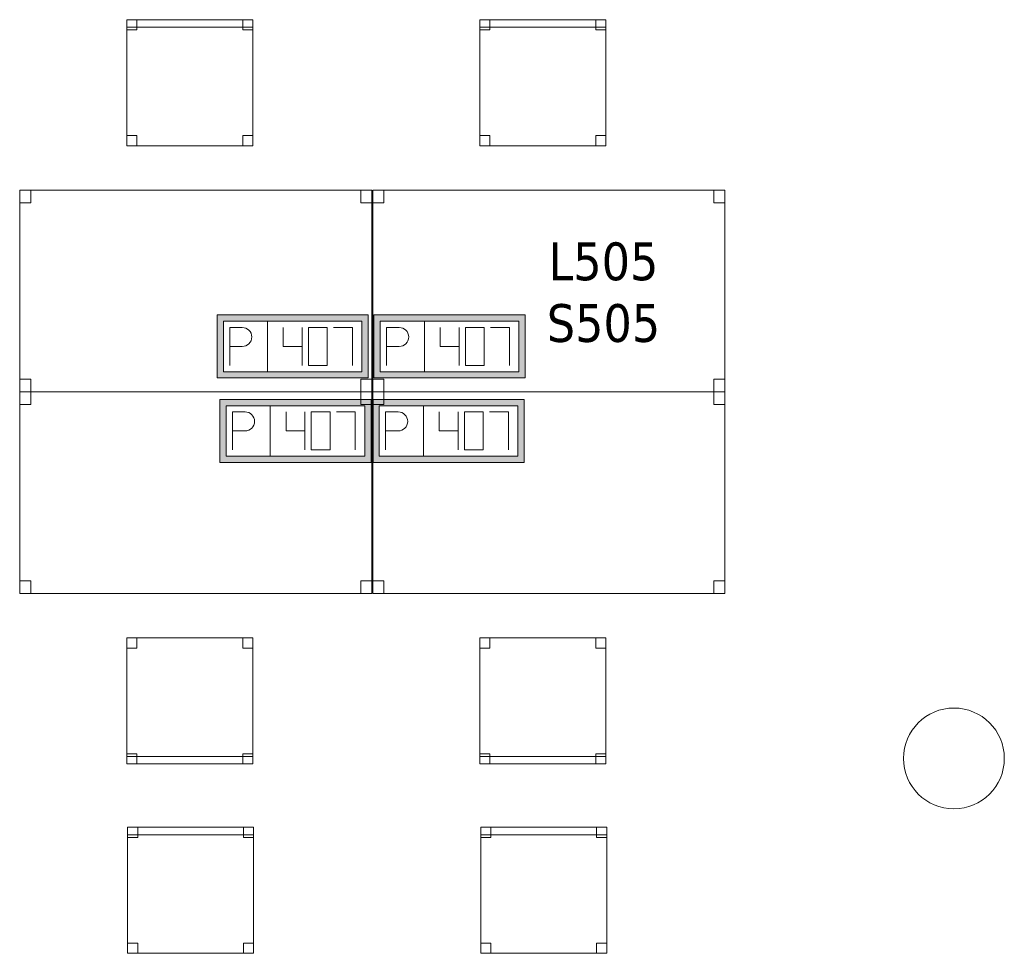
# Model space of a CAD drawing. Header units: metres. Extents: x 397.7 to 427.5, y 12.7 to 28.4.
# Tile 116 of 122: x 417.3 to 421.2, y 17 to 20.7. Entities that reach past the tile are written whole.
import ezdxf

# ---------------------------------------------------------------- set-up
doc = ezdxf.new("R2010")
doc.units = ezdxf.units.M
for name, color, linetype, lineweight in [('02_MOBILIARIO', 7, 'Continuous', 18), ('A-COLS-____-MCUT', 7, 'Continuous', 18), ('A-COLS-____-OTLN', 7, 'Continuous', 18), ('A-DETL-____-MBND', 7, 'Continuous', 18), ('E-ELEC-FIXT-IDEN', 7, 'Continuous', 30)]:
    doc.layers.add(name, color=color, linetype=linetype, lineweight=lineweight)
doc.styles.add('Tahoma_3', font='tahoma.ttf', dxfattribs={"height": 0.15})

# ---------------------------------------------------------------- blocks, each defined once
blk = doc.blocks.new('Family - Taula 140X80_P5-151239-08_ELEC_P5')
at = {"layer": 'A-DETL-____-MBND', "color": 253, "true_color": 0xaaaaaa}
for p, q in [((0, 0.8001), (0.0437, 0.8001)), ((0, 0.7501), (0, 0.8001)), ((0.0437, 0.8001), (0, 0.8001)), ((0, 0.8001), (0, 0.7501)), ((0, 0.8001), (1.3973, 0.8001)), ((0, 0), (0, 0.8001)), ((1.3973, 0.8001), (0, 0.8001)), ((0, 0.8001), (0, 0)), ((0.0437, 0.8001), (0.0437, 0.7501)), ((0.0437, 0.7501), (0.0437, 0.8001)), ((1.3536, 0.8001), (1.3973, 0.8001)), ((1.3536, 0.7501), (1.3536, 0.8001)), ((1.3973, 0.8001), (1.3536, 0.8001)), ((1.3536, 0.8001), (1.3536, 0.7501)), ((1.3973, 0.8001), (1.3973, 0.7501)), ((1.3973, 0.7501), (1.3973, 0.8001)), ((1.3973, 0.8001), (1.3973, 0)), ((1.3973, 0), (1.3973, 0.8001)), ((0.0437, 0.7501), (0, 0.7501)), ((0, 0.7501), (0.0437, 0.7501)), ((1.3973, 0.7501), (1.3536, 0.7501)), ((1.3536, 0.7501), (1.3973, 0.7501)), ((0, 0.05), (0.0437, 0.05)), ((0, 0), (0, 0.05)), ((0.0437, 0.05), (0, 0.05)), ((0, 0.05), (0, 0)), ((0.0437, 0.05), (0.0437, 0)), ((0.0437, 0), (0.0437, 0.05)), ((1.3536, 0.05), (1.3973, 0.05)), ((1.3536, 0), (1.3536, 0.05)), ((1.3973, 0.05), (1.3536, 0.05)), ((1.3536, 0.05), (1.3536, 0)), ((1.3973, 0.05), (1.3973, 0)), ((1.3973, 0), (1.3973, 0.05)), ((0, 0), (1.3973, 0)), ((0.0437, 0), (0, 0)), ((0, 0), (0.0437, 0)), ((1.3973, 0), (1.3536, 0)), ((1.3536, 0), (1.3973, 0)), ((1.3973, 0), (0, 0))]:
    blk.add_line(p, q, dxfattribs=at)
blk = doc.blocks.new('Family - Cadira d_Oficina_P5-151253-08_ELEC_P5')
at = {"layer": 'A-DETL-____-MBND', "color": 253, "true_color": 0xaaaaaa}
for p, q in [((0, 0.47), (0, 0.5)), ((0, 0.5), (0.5, 0.5)), ((0, 0.5), (0, 0.47)), ((0.5, 0.5), (0, 0.5)), ((0, 0), (0, 0.5)), ((0, 0.5), (0.5, 0.5)), ((0.5, 0.5), (0, 0.5)), ((0, 0.5), (0, 0)), ((0, 0.46), (0, 0.5)), ((0, 0.5), (0.04, 0.5)), ((0, 0.5), (0, 0.46)), ((0.04, 0.5), (0, 0.5)), ((0.5, 0.47), (0, 0.47)), ((0, 0.47), (0.5, 0.47)), ((0.04, 0.5), (0.04, 0.46)), ((0.04, 0.46), (0.04, 0.5)), ((0.46, 0.46), (0.46, 0.5)), ((0.46, 0.5), (0.5, 0.5)), ((0.46, 0.5), (0.46, 0.46)), ((0.5, 0.5), (0.46, 0.5)), ((0.5, 0.5), (0.5, 0.47)), ((0.5, 0.47), (0.5, 0.5)), ((0.5, 0.5), (0.5, 0)), ((0.5, 0), (0.5, 0.5)), ((0.5, 0.5), (0.5, 0.46)), ((0.5, 0.46), (0.5, 0.5)), ((0.04, 0.46), (0, 0.46)), ((0, 0.46), (0.04, 0.46)), ((0.5, 0.46), (0.46, 0.46)), ((0.46, 0.46), (0.5, 0.46)), ((0, 0), (0, 0.04)), ((0, 0.04), (0.04, 0.04)), ((0, 0.04), (0, 0)), ((0.04, 0.04), (0, 0.04)), ((0.04, 0.04), (0.04, 0)), ((0.04, 0), (0.04, 0.04)), ((0.46, 0), (0.46, 0.04)), ((0.46, 0.04), (0.5, 0.04)), ((0.46, 0.04), (0.46, 0)), ((0.5, 0.04), (0.46, 0.04)), ((0.5, 0.04), (0.5, 0)), ((0.5, 0), (0.5, 0.04)), ((0.5, 0), (0, 0)), ((0.04, 0), (0, 0)), ((0, 0), (0.04, 0)), ((0.5, 0), (0.46, 0)), ((0.46, 0), (0.5, 0)), ((0, 0), (0.5, 0))]:
    blk.add_line(p, q, dxfattribs=at)
blk = doc.blocks.new('Family - Cadira d_Oficina_P5-151331-08_ELEC_P5')
at = {"layer": 'A-DETL-____-MBND', "color": 253, "true_color": 0xaaaaaa}
for p, q in [((0, 0.46), (0, 0.5)), ((0, 0.5), (0.04, 0.5)), ((0, 0.5), (0, 0.46)), ((0.04, 0.5), (0, 0.5)), ((0, 0.47), (0, 0.5)), ((0, 0.5), (0.5, 0.5)), ((0, 0.5), (0, 0.47)), ((0.5, 0.5), (0, 0.5)), ((0, 0), (0, 0.5)), ((0, 0.5), (0.5, 0.5)), ((0.5, 0.5), (0, 0.5)), ((0, 0.5), (0, 0)), ((0.5, 0.47), (0, 0.47)), ((0, 0.47), (0.5, 0.47)), ((0.04, 0.5), (0.04, 0.46)), ((0.04, 0.46), (0.04, 0.5)), ((0.46, 0.46), (0.46, 0.5)), ((0.46, 0.5), (0.5, 0.5)), ((0.46, 0.5), (0.46, 0.46)), ((0.5, 0.5), (0.46, 0.5)), ((0.5, 0.5), (0.5, 0.47)), ((0.5, 0.47), (0.5, 0.5)), ((0.5, 0.5), (0.5, 0)), ((0.5, 0), (0.5, 0.5)), ((0.5, 0.5), (0.5, 0.46)), ((0.5, 0.46), (0.5, 0.5)), ((0.04, 0.46), (0, 0.46)), ((0, 0.46), (0.04, 0.46)), ((0.5, 0.46), (0.46, 0.46)), ((0.46, 0.46), (0.5, 0.46)), ((0, 0), (0, 0.04)), ((0, 0.04), (0.04, 0.04)), ((0, 0.04), (0, 0)), ((0.04, 0.04), (0, 0.04)), ((0.04, 0.04), (0.04, 0)), ((0.04, 0), (0.04, 0.04)), ((0.46, 0), (0.46, 0.04)), ((0.46, 0.04), (0.5, 0.04)), ((0.46, 0.04), (0.46, 0)), ((0.5, 0.04), (0.46, 0.04)), ((0.5, 0.04), (0.5, 0)), ((0.5, 0), (0.5, 0.04)), ((0.04, 0), (0, 0)), ((0, 0), (0.04, 0)), ((0.5, 0), (0, 0)), ((0.5, 0), (0.46, 0)), ((0.46, 0), (0.5, 0)), ((0, 0), (0.5, 0))]:
    blk.add_line(p, q, dxfattribs=at)
blk = doc.blocks.new('Family - Taula 140X80_P5-151336-08_ELEC_P5')
at = {"layer": 'A-DETL-____-MBND', "color": 253, "true_color": 0xaaaaaa}
for p, q in [((0, 0), (0, 0.8001)), ((0, 0.8001), (1.3973, 0.8001)), ((1.3973, 0.8001), (0, 0.8001)), ((0, 0.8001), (0, 0)), ((0, 0.7501), (0, 0.8001)), ((0, 0.8001), (0.0437, 0.8001)), ((0.0437, 0.8001), (0, 0.8001)), ((0, 0.8001), (0, 0.7501)), ((0.0437, 0.8001), (0.0437, 0.7501)), ((0.0437, 0.7501), (0.0437, 0.8001)), ((1.3536, 0.7501), (1.3536, 0.8001)), ((1.3536, 0.8001), (1.3973, 0.8001)), ((1.3973, 0.8001), (1.3536, 0.8001)), ((1.3536, 0.8001), (1.3536, 0.7501)), ((1.3973, 0.8001), (1.3973, 0)), ((1.3973, 0), (1.3973, 0.8001)), ((1.3973, 0.8001), (1.3973, 0.7501)), ((1.3973, 0.7501), (1.3973, 0.8001)), ((0.0437, 0.7501), (0, 0.7501)), ((0, 0.7501), (0.0437, 0.7501)), ((1.3973, 0.7501), (1.3536, 0.7501)), ((1.3536, 0.7501), (1.3973, 0.7501)), ((0, 0), (0, 0.05)), ((0, 0.05), (0.0437, 0.05)), ((0.0437, 0.05), (0, 0.05)), ((0, 0.05), (0, 0)), ((0.0437, 0.05), (0.0437, 0)), ((0.0437, 0), (0.0437, 0.05)), ((1.3536, 0), (1.3536, 0.05)), ((1.3536, 0.05), (1.3973, 0.05)), ((1.3973, 0.05), (1.3536, 0.05)), ((1.3536, 0.05), (1.3536, 0)), ((1.3973, 0.05), (1.3973, 0)), ((1.3973, 0), (1.3973, 0.05)), ((1.3973, 0), (0, 0)), ((0, 0), (1.3973, 0)), ((0.0437, 0), (0, 0)), ((0, 0), (0.0437, 0)), ((1.3973, 0), (1.3536, 0)), ((1.3536, 0), (1.3973, 0))]:
    blk.add_line(p, q, dxfattribs=at)
blk = doc.blocks.new('Family - Cadira d_Oficina_P5-151422-08_ELEC_P5')
at = {"layer": 'A-DETL-____-MBND', "color": 253, "true_color": 0xaaaaaa}
for p, q in [((0, 0), (0, 0.5)), ((0, 0.5), (0.5, 0.5)), ((0.5, 0.5), (0, 0.5)), ((0, 0.5), (0, 0)), ((0, 0.46), (0, 0.5)), ((0, 0.5), (0.04, 0.5)), ((0, 0.5), (0, 0.46)), ((0.04, 0.5), (0, 0.5)), ((0, 0.47), (0, 0.5)), ((0, 0.5), (0.5, 0.5)), ((0, 0.5), (0, 0.47)), ((0.5, 0.5), (0, 0.5)), ((0.5, 0.47), (0, 0.47)), ((0, 0.47), (0.5, 0.47)), ((0.04, 0.5), (0.04, 0.46)), ((0.04, 0.46), (0.04, 0.5)), ((0.46, 0.46), (0.46, 0.5)), ((0.46, 0.5), (0.5, 0.5)), ((0.46, 0.5), (0.46, 0.46)), ((0.5, 0.5), (0.46, 0.5)), ((0.5, 0.5), (0.5, 0)), ((0.5, 0), (0.5, 0.5)), ((0.5, 0.5), (0.5, 0.46)), ((0.5, 0.46), (0.5, 0.5)), ((0.5, 0.5), (0.5, 0.47)), ((0.5, 0.47), (0.5, 0.5)), ((0.04, 0.46), (0, 0.46)), ((0, 0.46), (0.04, 0.46)), ((0.5, 0.46), (0.46, 0.46)), ((0.46, 0.46), (0.5, 0.46)), ((0, 0), (0, 0.04)), ((0, 0.04), (0.04, 0.04)), ((0, 0.04), (0, 0)), ((0.04, 0.04), (0, 0.04)), ((0.04, 0.04), (0.04, 0)), ((0.04, 0), (0.04, 0.04)), ((0.46, 0), (0.46, 0.04)), ((0.46, 0.04), (0.5, 0.04)), ((0.46, 0.04), (0.46, 0)), ((0.5, 0.04), (0.46, 0.04)), ((0.5, 0.04), (0.5, 0)), ((0.5, 0), (0.5, 0.04)), ((0.5, 0), (0, 0)), ((0.04, 0), (0, 0)), ((0, 0), (0.04, 0)), ((0.5, 0), (0.46, 0)), ((0.46, 0), (0.5, 0)), ((0, 0), (0.5, 0))]:
    blk.add_line(p, q, dxfattribs=at)
blk = doc.blocks.new('Family - Cadira d_Oficina_P5-151493-08_ELEC_P5')
at = {"layer": 'A-DETL-____-MBND', "color": 253, "true_color": 0xaaaaaa}
for p, q in [((0, 0.5), (0.04, 0.5)), ((0, 0.46), (0, 0.5)), ((0.04, 0.5), (0, 0.5)), ((0, 0.5), (0, 0.46)), ((0, 0), (0, 0.5)), ((0, 0.5), (0.5, 0.5)), ((0, 0.5), (0, 0)), ((0.5, 0.5), (0, 0.5)), ((0.04, 0.5), (0.04, 0.46)), ((0.04, 0.46), (0.04, 0.5)), ((0.46, 0.5), (0.5, 0.5)), ((0.46, 0.46), (0.46, 0.5)), ((0.5, 0.5), (0.46, 0.5)), ((0.46, 0.5), (0.46, 0.46)), ((0.5, 0.5), (0.5, 0)), ((0.5, 0), (0.5, 0.5)), ((0.5, 0.5), (0.5, 0.46)), ((0.5, 0.46), (0.5, 0.5)), ((0.04, 0.46), (0, 0.46)), ((0, 0.46), (0.04, 0.46)), ((0.5, 0.46), (0.46, 0.46)), ((0.46, 0.46), (0.5, 0.46)), ((0, 0.04), (0.04, 0.04)), ((0, 0), (0, 0.04)), ((0.04, 0.04), (0, 0.04)), ((0, 0.04), (0, 0)), ((0.04, 0.04), (0.04, 0)), ((0.04, 0), (0.04, 0.04)), ((0.46, 0.04), (0.5, 0.04)), ((0.46, 0), (0.46, 0.04)), ((0.5, 0.04), (0.46, 0.04)), ((0.46, 0.04), (0.46, 0)), ((0.5, 0.04), (0.5, 0)), ((0.5, 0), (0.5, 0.04)), ((0, 0.03), (0.5, 0.03)), ((0, 0), (0, 0.03)), ((0.5, 0.03), (0, 0.03)), ((0, 0.03), (0, 0)), ((0.04, 0), (0, 0)), ((0, 0), (0.04, 0)), ((0.5, 0), (0, 0)), ((0, 0), (0.5, 0)), ((0.5, 0), (0, 0)), ((0.5, 0.03), (0.5, 0)), ((0.5, 0), (0.5, 0.03)), ((0, 0), (0.5, 0)), ((0.5, 0), (0.46, 0)), ((0.46, 0), (0.5, 0))]:
    blk.add_line(p, q, dxfattribs=at)
blk = doc.blocks.new('Family - Pilar P5-151517-08_ELEC_P5')
at = {"layer": 'A-COLS-____-MCUT', "color": 253, "true_color": 0xaaaaaa}
for start, end in [(360, 180), (180, 360)]:
    blk.add_arc((0.2, 0.2), 0.2, start, end, dxfattribs=at)
at = {"layer": 'A-COLS-____-OTLN', "color": 253, "true_color": 0xaaaaaa}
for start, end in [(360, 180), (180, 360)]:
    blk.add_arc((0.2, 0.2), 0.2, start, end, dxfattribs=at)
blk = doc.blocks.new('Family - Taula 140X80_P5-151527-08_ELEC_P5')
at = {"layer": 'A-DETL-____-MBND', "color": 253, "true_color": 0xaaaaaa}
for p, q in [((0, 0.8001), (1.3973, 0.8001)), ((0, 0), (0, 0.8001)), ((1.3973, 0.8001), (0, 0.8001)), ((0, 0.8001), (0, 0)), ((0, 0.8001), (0.0437, 0.8001)), ((0, 0.7501), (0, 0.8001)), ((0.0437, 0.8001), (0, 0.8001)), ((0, 0.8001), (0, 0.7501)), ((0.0437, 0.8001), (0.0437, 0.7501)), ((0.0437, 0.7501), (0.0437, 0.8001)), ((1.3536, 0.8001), (1.3973, 0.8001)), ((1.3536, 0.7501), (1.3536, 0.8001)), ((1.3973, 0.8001), (1.3536, 0.8001)), ((1.3536, 0.8001), (1.3536, 0.7501)), ((1.3973, 0.8001), (1.3973, 0.7501)), ((1.3973, 0.7501), (1.3973, 0.8001)), ((1.3973, 0.8001), (1.3973, 0)), ((1.3973, 0), (1.3973, 0.8001)), ((0.0437, 0.7501), (0, 0.7501)), ((0, 0.7501), (0.0437, 0.7501)), ((1.3973, 0.7501), (1.3536, 0.7501)), ((1.3536, 0.7501), (1.3973, 0.7501)), ((0, 0.05), (0.0437, 0.05)), ((0, 0), (0, 0.05)), ((0.0437, 0.05), (0, 0.05)), ((0, 0.05), (0, 0)), ((0.0437, 0.05), (0.0437, 0)), ((0.0437, 0), (0.0437, 0.05)), ((1.3536, 0.05), (1.3973, 0.05)), ((1.3536, 0), (1.3536, 0.05)), ((1.3973, 0.05), (1.3536, 0.05)), ((1.3536, 0.05), (1.3536, 0)), ((1.3973, 0.05), (1.3973, 0)), ((1.3973, 0), (1.3973, 0.05)), ((0.0437, 0), (0, 0)), ((0, 0), (0.0437, 0)), ((0, 0), (1.3973, 0)), ((1.3973, 0), (1.3536, 0)), ((1.3536, 0), (1.3973, 0)), ((1.3973, 0), (0, 0))]:
    blk.add_line(p, q, dxfattribs=at)
blk = doc.blocks.new('Family - Cadira d_Oficina_P5-151664-08_ELEC_P5')
at = {"layer": 'A-DETL-____-MBND', "color": 253, "true_color": 0xaaaaaa}
for p, q in [((0, 0.46), (0, 0.5)), ((0, 0.5), (0.04, 0.5)), ((0, 0.5), (0, 0.46)), ((0.04, 0.5), (0, 0.5)), ((0, 0.47), (0, 0.5)), ((0, 0.5), (0.5, 0.5)), ((0, 0.5), (0, 0.47)), ((0.5, 0.5), (0, 0.5)), ((0, 0), (0, 0.5)), ((0, 0.5), (0.5, 0.5)), ((0.5, 0.5), (0, 0.5)), ((0, 0.5), (0, 0)), ((0.5, 0.47), (0, 0.47)), ((0, 0.47), (0.5, 0.47)), ((0.04, 0.5), (0.04, 0.46)), ((0.04, 0.46), (0.04, 0.5)), ((0.46, 0.46), (0.46, 0.5)), ((0.46, 0.5), (0.5, 0.5)), ((0.46, 0.5), (0.46, 0.46)), ((0.5, 0.5), (0.46, 0.5)), ((0.5, 0.5), (0.5, 0.47)), ((0.5, 0.47), (0.5, 0.5)), ((0.5, 0.5), (0.5, 0.46)), ((0.5, 0.46), (0.5, 0.5)), ((0.5, 0.5), (0.5, 0)), ((0.5, 0), (0.5, 0.5)), ((0.04, 0.46), (0, 0.46)), ((0, 0.46), (0.04, 0.46)), ((0.5, 0.46), (0.46, 0.46)), ((0.46, 0.46), (0.5, 0.46)), ((0, 0), (0, 0.04)), ((0, 0.04), (0.04, 0.04)), ((0, 0.04), (0, 0)), ((0.04, 0.04), (0, 0.04)), ((0.04, 0.04), (0.04, 0)), ((0.04, 0), (0.04, 0.04)), ((0.46, 0), (0.46, 0.04)), ((0.46, 0.04), (0.5, 0.04)), ((0.46, 0.04), (0.46, 0)), ((0.5, 0.04), (0.46, 0.04)), ((0.5, 0.04), (0.5, 0)), ((0.5, 0), (0.5, 0.04)), ((0.5, 0), (0, 0)), ((0.04, 0), (0, 0)), ((0, 0), (0.04, 0)), ((0.5, 0), (0.46, 0)), ((0.46, 0), (0.5, 0)), ((0, 0), (0.5, 0))]:
    blk.add_line(p, q, dxfattribs=at)
blk = doc.blocks.new('Family - Taula 140X80_P5-151694-08_ELEC_P5')
at = {"layer": 'A-DETL-____-MBND', "color": 253, "true_color": 0xaaaaaa}
for p, q in [((0, 0.7501), (0, 0.8001)), ((0, 0.8001), (0.0437, 0.8001)), ((0.0437, 0.8001), (0, 0.8001)), ((0, 0.8001), (0, 0.7501)), ((0, 0), (0, 0.8001)), ((0, 0.8001), (1.3973, 0.8001)), ((1.3973, 0.8001), (0, 0.8001)), ((0, 0.8001), (0, 0)), ((0.0437, 0.8001), (0.0437, 0.7501)), ((0.0437, 0.7501), (0.0437, 0.8001)), ((1.3536, 0.7501), (1.3536, 0.8001)), ((1.3536, 0.8001), (1.3973, 0.8001)), ((1.3973, 0.8001), (1.3536, 0.8001)), ((1.3536, 0.8001), (1.3536, 0.7501)), ((1.3973, 0.8001), (1.3973, 0.7501)), ((1.3973, 0.7501), (1.3973, 0.8001)), ((1.3973, 0.8001), (1.3973, 0)), ((1.3973, 0), (1.3973, 0.8001)), ((0.0437, 0.7501), (0, 0.7501)), ((0, 0.7501), (0.0437, 0.7501)), ((1.3973, 0.7501), (1.3536, 0.7501)), ((1.3536, 0.7501), (1.3973, 0.7501)), ((0, 0), (0, 0.05)), ((0, 0.05), (0.0437, 0.05)), ((0.0437, 0.05), (0, 0.05)), ((0, 0.05), (0, 0)), ((0.0437, 0.05), (0.0437, 0)), ((0.0437, 0), (0.0437, 0.05)), ((1.3536, 0), (1.3536, 0.05)), ((1.3536, 0.05), (1.3973, 0.05)), ((1.3973, 0.05), (1.3536, 0.05)), ((1.3536, 0.05), (1.3536, 0)), ((1.3973, 0.05), (1.3973, 0)), ((1.3973, 0), (1.3973, 0.05)), ((0.0437, 0), (0, 0)), ((0, 0), (0.0437, 0)), ((1.3973, 0), (0, 0)), ((0, 0), (1.3973, 0)), ((1.3973, 0), (1.3536, 0)), ((1.3536, 0), (1.3973, 0))]:
    blk.add_line(p, q, dxfattribs=at)
blk = doc.blocks.new('Family - Cadira d_Oficina_P5-151752-08_ELEC_P5')
at = {"layer": 'A-DETL-____-MBND', "color": 253, "true_color": 0xaaaaaa}
for p, q in [((0, 0), (0, 0.5)), ((0, 0.5), (0.5, 0.5)), ((0, 0.5), (0, 0)), ((0.5, 0.5), (0, 0.5)), ((0, 0.5), (0.04, 0.5)), ((0, 0.46), (0, 0.5)), ((0.04, 0.5), (0, 0.5)), ((0, 0.5), (0, 0.46)), ((0.04, 0.5), (0.04, 0.46)), ((0.04, 0.46), (0.04, 0.5)), ((0.46, 0.5), (0.5, 0.5)), ((0.46, 0.46), (0.46, 0.5)), ((0.5, 0.5), (0.46, 0.5)), ((0.46, 0.5), (0.46, 0.46)), ((0.5, 0.5), (0.5, 0)), ((0.5, 0), (0.5, 0.5)), ((0.5, 0.5), (0.5, 0.46)), ((0.5, 0.46), (0.5, 0.5)), ((0.04, 0.46), (0, 0.46)), ((0, 0.46), (0.04, 0.46)), ((0.5, 0.46), (0.46, 0.46)), ((0.46, 0.46), (0.5, 0.46)), ((0, 0.04), (0.04, 0.04)), ((0, 0), (0, 0.04)), ((0.04, 0.04), (0, 0.04)), ((0, 0.04), (0, 0)), ((0.04, 0.04), (0.04, 0)), ((0.04, 0), (0.04, 0.04)), ((0.46, 0.04), (0.5, 0.04)), ((0.46, 0), (0.46, 0.04)), ((0.5, 0.04), (0.46, 0.04)), ((0.46, 0.04), (0.46, 0)), ((0.5, 0.04), (0.5, 0)), ((0.5, 0), (0.5, 0.04)), ((0, 0.03), (0.5, 0.03)), ((0, 0), (0, 0.03)), ((0.5, 0.03), (0, 0.03)), ((0, 0.03), (0, 0)), ((0.04, 0), (0, 0)), ((0, 0), (0.04, 0)), ((0.5, 0), (0, 0)), ((0, 0), (0.5, 0)), ((0.5, 0), (0, 0)), ((0.5, 0.03), (0.5, 0)), ((0.5, 0), (0.5, 0.03)), ((0, 0), (0.5, 0)), ((0.5, 0), (0.46, 0)), ((0.46, 0), (0.5, 0))]:
    blk.add_line(p, q, dxfattribs=at)
blk = doc.blocks.new('LONDR55-XX_ZZ-ARQ-CAA-M3D-Londres55_ifc-1-08_ELEC_P5')
at = {"layer": '02_MOBILIARIO', "color": 253, "lineweight": 18, "true_color": 0xaaaaaa}
for name, p in [('Family - Cadira d_Oficina_P5-151422-08_ELEC_P5', (417.7096, 20.231)), ('Family - Cadira d_Oficina_P5-151664-08_ELEC_P5', (419.1108, 20.231)), ('Family - Taula 140X80_P5-151239-08_ELEC_P5', (417.2846, 19.2543)), ('Family - Taula 140X80_P5-151527-08_ELEC_P5', (418.6858, 19.2543)), ('Family - Taula 140X80_P5-151336-08_ELEC_P5', (417.2846, 18.4542)), ('Family - Taula 140X80_P5-151694-08_ELEC_P5', (418.6858, 18.4542)), ('Family - Cadira d_Oficina_P5-151493-08_ELEC_P5', (417.7096, 17.7775)), ('Family - Cadira d_Oficina_P5-151752-08_ELEC_P5', (419.1108, 17.7775)), ('Family - Cadira d_Oficina_P5-151331-08_ELEC_P5', (417.7129, 17.0263)), ('Family - Cadira d_Oficina_P5-151253-08_ELEC_P5', (419.1141, 17.0263))]:
    blk.add_blockref(name, p, dxfattribs=at)
at = {"layer": 'A-COLS-____-OTLN', "color": 253, "lineweight": 18, "true_color": 0xaaaaaa}
blk.add_blockref('Family - Pilar P5-151517-08_ELEC_P5', (420.792, 17.5995), dxfattribs=at)
blk = doc.blocks.new('ZYR_05_02_05 PT 4COL Terra - 07 PT Terra _4SC-2SAI-2VD_-903859-08_ELEC_P5')
at = {"layer": 'A-DETL-____-MBND', "true_color": 0x3c0aff}
h = blk.add_hatch(color=180, dxfattribs=at)
h.paths.add_polyline_path([(-0.4898, -0.125), (0.1102, -0.125), (0.1102, 0.125), (-0.4898, 0.125)])
h.paths.add_polyline_path([(-0.4648, -0.1), (-0.4648, 0.1), (0.0852, 0.1), (0.0852, -0.1)])
at = {"layer": 'A-DETL-____-MBND', "color": 180, "true_color": 0x3c0aff}
for p, q in [((0.1102, 0.125), (-0.4898, 0.125)), ((-0.4898, 0.125), (-0.4898, -0.125)), ((-0.4898, 0.125), (0.1102, 0.125)), ((-0.4898, 0.125), (-0.4898, -0.125)), ((0.1102, -0.125), (0.1102, 0.125)), ((0.1102, 0.125), (0.1102, -0.125)), ((-0.4648, -0.1), (-0.4648, 0.1)), ((-0.4648, 0.1), (0.0852, 0.1)), ((-0.4648, 0.1), (0.0852, 0.1)), ((-0.4648, -0.1), (-0.4648, 0.1)), ((-0.2898, 0.1), (-0.2898, -0.1)), ((0.0852, 0.1), (0.0852, -0.1)), ((0.0852, 0.1), (0.0852, -0.1)), ((-0.4398, 0.075), (-0.3898, 0.0754)), ((-0.4398, 0.075), (-0.4398, -0.075)), ((-0.2273, 0.075), (-0.2273, 0)), ((-0.1523, 0.075), (-0.1523, -0.075)), ((-0.0523, 0.075), (-0.1273, 0.075)), ((-0.1273, 0.075), (-0.1273, -0.075)), ((-0.0523, -0.075), (-0.0523, 0.075)), ((-0.0273, 0.075), (0.0477, 0.075)), ((0.0477, 0.075), (0.0477, -0.075)), ((-0.4398, 0), (-0.3898, 0)), ((-0.2273, 0), (-0.1523, 0)), ((-0.1273, -0.075), (-0.0523, -0.075)), ((0.0852, -0.1), (-0.4648, -0.1)), ((0.0852, -0.1), (-0.4648, -0.1)), ((-0.4898, -0.125), (0.1102, -0.125)), ((0.1102, -0.125), (-0.4898, -0.125))]:
    blk.add_line(p, q, dxfattribs=at)
blk.add_arc((-0.3898, 0.0377), 0.0377, 270, 90, dxfattribs=at)
blk = doc.blocks.new('ZYR_05_02_05 PT 4COL Terra - 07 PT Terra _4SC-2SAI-2VD_-903860-08_ELEC_P5')
at = {"layer": 'A-DETL-____-MBND', "true_color": 0x3c0aff}
h = blk.add_hatch(color=180, dxfattribs=at)
h.paths.add_polyline_path([(-0.5009, -0.125), (0.0991, -0.125), (0.0991, 0.125), (-0.5009, 0.125)])
h.paths.add_polyline_path([(-0.4759, -0.1), (-0.4759, 0.1), (0.0741, 0.1), (0.0741, -0.1)])
at = {"layer": 'A-DETL-____-MBND', "color": 180, "true_color": 0x3c0aff}
for p, q in [((0.0991, 0.125), (-0.5009, 0.125)), ((-0.5009, 0.125), (-0.5009, -0.125)), ((-0.5009, 0.125), (0.0991, 0.125)), ((-0.5009, 0.125), (-0.5009, -0.125)), ((0.0991, -0.125), (0.0991, 0.125)), ((0.0991, 0.125), (0.0991, -0.125)), ((-0.4759, -0.1), (-0.4759, 0.1)), ((-0.4759, 0.1), (0.0741, 0.1)), ((-0.4759, 0.1), (0.0741, 0.1)), ((-0.4759, -0.1), (-0.4759, 0.1)), ((-0.3009, 0.1), (-0.3009, -0.1)), ((0.0741, 0.1), (0.0741, -0.1)), ((0.0741, 0.1), (0.0741, -0.1)), ((-0.4509, 0.075), (-0.4009, 0.0754)), ((-0.4509, 0.075), (-0.4509, -0.075)), ((-0.2384, 0.075), (-0.2384, 0)), ((-0.1634, 0.075), (-0.1634, -0.075)), ((-0.0634, 0.075), (-0.1384, 0.075)), ((-0.1384, 0.075), (-0.1384, -0.075)), ((-0.0634, -0.075), (-0.0634, 0.075)), ((-0.0384, 0.075), (0.0366, 0.075)), ((0.0366, 0.075), (0.0366, -0.075)), ((-0.4509, 0), (-0.4009, 0)), ((-0.2384, 0), (-0.1634, 0)), ((-0.1384, -0.075), (-0.0634, -0.075)), ((0.0741, -0.1), (-0.4759, -0.1)), ((0.0741, -0.1), (-0.4759, -0.1)), ((-0.5009, -0.125), (0.0991, -0.125)), ((0.0991, -0.125), (-0.5009, -0.125))]:
    blk.add_line(p, q, dxfattribs=at)
blk.add_arc((-0.4009, 0.0377), 0.0377, 270, 90, dxfattribs=at)
blk = doc.blocks.new('ZYR_05_02_05 PT 4COL Terra - 07 PT Terra _4SC-2SAI-2VD_-903861-08_ELEC_P5')
at = {"layer": 'A-DETL-____-MBND', "true_color": 0x3c0aff}
h = blk.add_hatch(color=180, dxfattribs=at)
h.paths.add_polyline_path([(-0.102, -0.125), (0.498, -0.125), (0.498, 0.125), (-0.102, 0.125)])
h.paths.add_polyline_path([(-0.077, -0.1), (-0.077, 0.1), (0.473, 0.1), (0.473, -0.1)])
at = {"layer": 'A-DETL-____-MBND', "color": 180, "true_color": 0x3c0aff}
for p, q in [((0.498, 0.125), (-0.102, 0.125)), ((-0.102, 0.125), (-0.102, -0.125)), ((-0.102, 0.125), (0.498, 0.125)), ((-0.102, 0.125), (-0.102, -0.125)), ((0.498, -0.125), (0.498, 0.125)), ((0.498, 0.125), (0.498, -0.125)), ((-0.077, -0.1), (-0.077, 0.1)), ((-0.077, 0.1), (0.473, 0.1)), ((-0.077, 0.1), (0.473, 0.1)), ((-0.077, -0.1), (-0.077, 0.1)), ((0.098, 0.1), (0.098, -0.1)), ((0.473, 0.1), (0.473, -0.1)), ((0.473, 0.1), (0.473, -0.1)), ((-0.052, 0.075), (-0.002, 0.0754)), ((-0.052, 0.075), (-0.052, -0.075)), ((0.1605, 0.075), (0.1605, 0)), ((0.2355, 0.075), (0.2355, -0.075)), ((0.3355, 0.075), (0.2605, 0.075)), ((0.2605, 0.075), (0.2605, -0.075)), ((0.3355, -0.075), (0.3355, 0.075)), ((0.3605, 0.075), (0.4355, 0.075)), ((0.4355, 0.075), (0.4355, -0.075)), ((-0.052, 0), (-0.002, 0)), ((0.1605, 0), (0.2355, 0)), ((0.2605, -0.075), (0.3355, -0.075)), ((0.473, -0.1), (-0.077, -0.1)), ((0.473, -0.1), (-0.077, -0.1)), ((-0.102, -0.125), (0.498, -0.125)), ((0.498, -0.125), (-0.102, -0.125))]:
    blk.add_line(p, q, dxfattribs=at)
blk.add_arc((-0.002, 0.0377), 0.0377, 270, 90, dxfattribs=at)
blk = doc.blocks.new('ZYR_05_02_05 PT 4COL Terra - 07 PT Terra _4SC-2SAI-2VD_-903862-08_ELEC_P5')
at = {"layer": 'A-DETL-____-MBND', "true_color": 0x3c0aff}
h = blk.add_hatch(color=180, dxfattribs=at)
h.paths.add_polyline_path([(-0.0982, -0.125), (0.5018, -0.125), (0.5018, 0.125), (-0.0982, 0.125)])
h.paths.add_polyline_path([(-0.0732, -0.1), (-0.0732, 0.1), (0.4768, 0.1), (0.4768, -0.1)])
at = {"layer": 'A-DETL-____-MBND', "color": 180, "true_color": 0x3c0aff}
for p, q in [((0.5018, 0.125), (-0.0982, 0.125)), ((-0.0982, 0.125), (-0.0982, -0.125)), ((-0.0982, 0.125), (0.5018, 0.125)), ((-0.0982, 0.125), (-0.0982, -0.125)), ((0.5018, -0.125), (0.5018, 0.125)), ((0.5018, 0.125), (0.5018, -0.125)), ((-0.0732, -0.1), (-0.0732, 0.1)), ((-0.0732, 0.1), (0.4768, 0.1)), ((-0.0732, 0.1), (0.4768, 0.1)), ((-0.0732, -0.1), (-0.0732, 0.1)), ((0.1018, 0.1), (0.1018, -0.1)), ((0.4768, 0.1), (0.4768, -0.1)), ((0.4768, 0.1), (0.4768, -0.1)), ((-0.0482, 0.075), (0.0018, 0.0754)), ((-0.0482, 0.075), (-0.0482, -0.075)), ((0.1643, 0.075), (0.1643, 0)), ((0.2393, 0.075), (0.2393, -0.075)), ((0.3393, 0.075), (0.2643, 0.075)), ((0.2643, 0.075), (0.2643, -0.075)), ((0.3393, -0.075), (0.3393, 0.075)), ((0.3643, 0.075), (0.4393, 0.075)), ((0.4393, 0.075), (0.4393, -0.075)), ((-0.0482, 0), (0.0018, 0)), ((0.1643, 0), (0.2393, 0)), ((0.2643, -0.075), (0.3393, -0.075)), ((0.4768, -0.1), (-0.0732, -0.1)), ((0.4768, -0.1), (-0.0732, -0.1)), ((-0.0982, -0.125), (0.5018, -0.125)), ((0.5018, -0.125), (-0.0982, -0.125))]:
    blk.add_line(p, q, dxfattribs=at)
blk.add_arc((0.0018, 0.0377), 0.0377, 270, 90, dxfattribs=at)

msp = doc.modelspace()

# ---------------------------------------------------------------- block references
at = {"lineweight": 5}
msp.add_blockref('LONDR55-XX_ZZ-ARQ-CAA-M3D-Londres55_ifc-1-08_ELEC_P5', (0, 0), dxfattribs=at)
at = {"layer": 'A-DETL-____-MBND', "color": 180, "true_color": 0x3c0aff}
for name, p in [('ZYR_05_02_05 PT 4COL Terra - 07 PT Terra _4SC-2SAI-2VD_-903860-08_ELEC_P5', (418.5688, 19.4343)), ('ZYR_05_02_05 PT 4COL Terra - 07 PT Terra _4SC-2SAI-2VD_-903862-08_ELEC_P5', (418.7888, 19.4343)), ('ZYR_05_02_05 PT 4COL Terra - 07 PT Terra _4SC-2SAI-2VD_-903859-08_ELEC_P5', (418.5688, 19.0993)), ('ZYR_05_02_05 PT 4COL Terra - 07 PT Terra _4SC-2SAI-2VD_-903861-08_ELEC_P5', (418.7888, 19.0993))]:
    msp.add_blockref(name, p, dxfattribs=at)

# ---------------------------------------------------------------- next in the draw order: texts
at = {"layer": 'E-ELEC-FIXT-IDEN', "char_height": 0.15, "attachment_point": 1, "style": 'Tahoma_3', "bg_fill": 3, "box_fill_scale": 1.25, "bg_fill_color": 256, "bg_fill_true_color": 13158600, "bg_fill_transparency": 0}
for s, insert, width in [('L505', (419.383, 19.8472), 0.517088), ('S505', (419.3763, 19.6024), 0.533122)]:
    msp.add_mtext(s, dxfattribs=dict(at, insert=insert, width=width))

doc.saveas('drawing.dxf')
